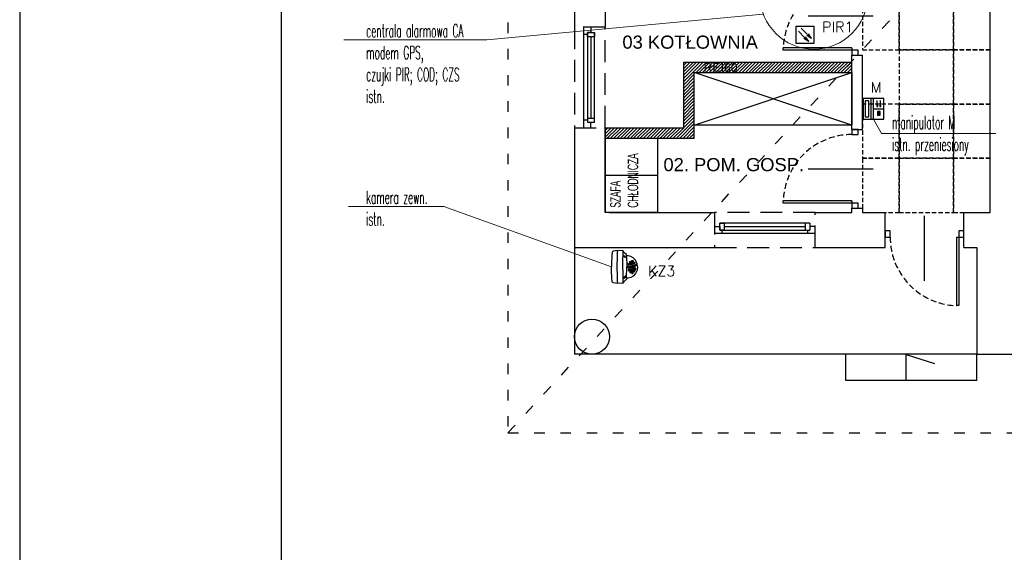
# Model space of a CAD drawing. Header units: millimetres. Extents: x 19325 to 32410, y -4876 to 2807.
# Tile 61 of 72: x 23793 to 24918, y -3525 to -2916. Entities that reach past the tile are written whole.
import ezdxf
from ezdxf import colors
from ezdxf.entities.mleader import LeaderData, LeaderLine
from ezdxf.enums import TextEntityAlignment as Align
from ezdxf.math import Vec2, Vec3

# ---------------------------------------------------------------- set-up
doc = ezdxf.new("R2010")
doc.units = ezdxf.units.MM
for name, pattern in [('ACAD_ISO03W100', [30, 12, -18]), ('DASHED', [0.75, 0.5, -0.25]), ('HIDDEN', [0.375, 0.25, -0.125])]:
    doc.linetypes.add(name, pattern=pattern)
for name, color, linetype, lineweight in [('.WK_WODA_OPIS', 7, 'Continuous', 13), ('2E_POZ', 40, 'Continuous', 30), ('2E_URZADZENIE', 40, 'Continuous', 30), ('Avizio_CCTV', 1, 'Continuous', 30), ('e', 1, 'Continuous', 40), ('opisy 1', 4, 'Continuous', 13)]:
    doc.layers.add(name, color=color, linetype=linetype, lineweight=lineweight)
for name, color, linetype in [('A_drzwi', 3, 'Continuous'), ('A_hatch', 8, 'Continuous'), ('A_meble', 6, 'Continuous'), ('A_okno', 3, 'Continuous'), ('A_opis pom', 1, 'Continuous'), ('A_opis stolarki', 3, 'Continuous'), ('A_OPIS_PPOŻ', 1, 'Continuous'), ('A_SC_MUROWANA_DZIAŁOWA', 42, 'Continuous'), ('A_schody', 3, 'Continuous'), ('A_scianazew', 42, 'Continuous'), ('a_sciany nowe', 2, 'Continuous'), ('A_SUFITY', 2, 'Continuous')]:
    doc.layers.add(name, color=color, linetype=linetype)
doc.styles.add('dar-styl', font='arial.ttf')
doc.styles.add('PITSIMP8', font='pitsimp8')
doc.styles.add('SIMPLEX', font='simplex.shx')
doc.styles.get("Standard").update_dxf_attribs({"font": 'arial.ttf'})
doc.styles.add('WYMIARY', font='romans.shx', dxfattribs={"width": 0.7})

# ---------------------------------------------------------------- blocks, each defined once
blk = doc.blocks.new('AAT_KOPUŁA')
at = {"color": 1}
for points in [[(-8.22, -11.04), (-9, -10.93), (-9.78, -9.91), (-10.75, -9.07), (-11.75, -8.52), (-11.93, -4.64), (-11.53, -1.23), (-10.72, -0.54), (-8.02, -0.23), (-2.86, 0), (-0.04, 0)], [(8.18, -11.04), (8.95, -10.93), (9.73, -9.91), (10.71, -9.07), (11.71, -8.52), (11.89, -4.64), (11.49, -1.23), (10.67, -0.54), (7.97, -0.23), (2.82, 0), (0, 0)], [(-11.93, -4.64), (-10.42, -4.44), (-6.36, -4.33), (0.12, -4.2), (7.54, -4.33), (10.62, -4.41), (11.89, -4.64)], [(-11.75, -8.52), (-6.7, -8.53), (2.62, -8.43), (11.71, -8.52)], [(-0.05, -18.85), (-2.38, -18.67), (-4.9, -17.44), (-6.62, -15.88), (-7.66, -14.01), (-8.14, -12.14), (-8.22, -11.04), (-0.04, -11.24)], [(0.01, -18.85), (2.34, -18.67), (4.85, -17.44), (6.58, -15.88), (7.62, -14.01), (8.1, -12.14), (8.18, -11.04), (0, -11.24)]]:
    blk.add_lwpolyline(points, dxfattribs=at)
for points in [[(-8.01, -9.54), (-7.57, -9.95), (-7.16, -10.2), (-6.8, -10.17), (-6.79, -9.93), (-7.09, -9.56), (-7.5, -9.29), (-7.95, -9.14), (-8.14, -9.15), (-8.19, -9.28), (-8.1, -9.44)], [(-3.18, -13.85), (-3.41, -13.5), (-3.71, -13.36), (-4.14, -13.45), (-4.29, -13.85), (-4.15, -14.27), (-3.88, -14.44), (-3.44, -14.44), (-3.2, -14.23), (-3.15, -14.01)], [(-1.64, -12.74), (-1.87, -12.4), (-2.18, -12.26), (-2.6, -12.35), (-2.75, -12.75), (-2.61, -13.17), (-2.34, -13.34), (-1.9, -13.34), (-1.66, -13.13), (-1.61, -12.9)], [(-1.35, -14.22), (-1.58, -13.87), (-1.88, -13.73), (-2.31, -13.82), (-2.46, -14.23), (-2.32, -14.64), (-2.05, -14.81), (-1.61, -14.81), (-1.37, -14.6), (-1.32, -14.38)], [(-0.16, -11.79), (-0.44, -11.92), (-0.66, -12.24), (-0.73, -12.53), (-0.65, -12.92), (-0.47, -13.15), (-0.12, -13.25), (0.27, -13.11), (0.47, -12.65), (0.44, -12.25), (0.26, -12.02), (0.06, -11.81)], [(-0.12, -13.41), (-0.49, -13.53), (-0.61, -13.76), (-0.68, -14.17), (-0.52, -14.45), (-0.26, -14.55), (0.18, -14.53), (0.42, -14.2), (0.47, -13.96), (0.29, -13.62), (0.11, -13.48)], [(1.24, -14.22), (1.47, -13.87), (1.78, -13.73), (2.2, -13.82), (2.36, -14.23), (2.22, -14.64), (1.94, -14.81), (1.5, -14.81), (1.26, -14.6), (1.22, -14.38)], [(1.53, -12.74), (1.76, -12.4), (2.07, -12.26), (2.49, -12.35), (2.65, -12.75), (2.51, -13.17), (2.23, -13.34), (1.79, -13.34), (1.55, -13.13), (1.51, -12.9)], [(3.07, -13.85), (3.3, -13.5), (3.61, -13.36), (4.03, -13.45), (4.19, -13.85), (4.05, -14.27), (3.77, -14.44), (3.33, -14.44), (3.09, -14.23), (3.05, -14.01)], [(7.96, -9.54), (7.52, -9.95), (7.12, -10.2), (6.76, -10.17), (6.75, -9.93), (7.04, -9.56), (7.46, -9.29), (7.9, -9.14), (8.09, -9.15), (8.15, -9.28), (8.06, -9.44)], [(-3.78, -15.29), (-3.95, -14.93), (-4.25, -14.79), (-4.68, -14.88), (-4.81, -15.22), (-4.69, -15.53), (-4.45, -15.72), (-4.04, -15.72), (-3.87, -15.61), (-3.77, -15.41)], [(-2.45, -16.49), (-2.62, -16.14), (-2.92, -16), (-3.35, -16.09), (-3.48, -16.42), (-3.36, -16.74), (-3.12, -16.92), (-2.71, -16.93), (-2.54, -16.81), (-2.44, -16.61)], [(-2.37, -15.16), (-2.53, -14.81), (-2.84, -14.67), (-3.26, -14.76), (-3.39, -15.09), (-3.27, -15.41), (-3.03, -15.59), (-2.63, -15.6), (-2.46, -15.48), (-2.36, -15.28)], [(-1.34, -17.2), (-1.62, -17.14), (-2.01, -17.17), (-2.14, -17.32), (-2.03, -17.5), (-1.68, -17.65), (-1.27, -17.71), (-0.93, -17.63), (-0.89, -17.47), (-1.06, -17.33)], [(-0.12, -15.1), (-0.81, -15.21), (-1.32, -15.6), (-1.56, -15.96), (-1.58, -16.45), (-1.21, -16.85), (-0.57, -17.09), (-0.08, -17.13), (0.56, -17.04), (1.21, -16.62), (1.45, -16.19), (1.38, -15.8), (0.93, -15.33), (0.26, -15.14)], [(0, -15.66), (-0.48, -15.71), (-0.87, -15.94), (-0.92, -16.2), (-0.86, -16.5), (-0.56, -16.69), (-0.14, -16.73), (0.46, -16.65), (0.79, -16.37), (0.81, -15.97), (0.42, -15.7)], [(1.24, -17.2), (1.51, -17.14), (1.91, -17.17), (2.04, -17.32), (1.92, -17.5), (1.57, -17.65), (1.16, -17.71), (0.83, -17.63), (0.79, -17.47), (0.95, -17.33)], [(2.26, -15.16), (2.43, -14.81), (2.73, -14.67), (3.16, -14.76), (3.29, -15.09), (3.17, -15.41), (2.93, -15.59), (2.52, -15.6), (2.35, -15.48), (2.25, -15.28)], [(2.34, -16.49), (2.51, -16.14), (2.82, -16), (3.24, -16.09), (3.37, -16.42), (3.25, -16.74), (3.01, -16.92), (2.61, -16.93), (2.43, -16.81), (2.33, -16.61)], [(3.67, -15.29), (3.84, -14.93), (4.15, -14.79), (4.57, -14.88), (4.7, -15.22), (4.58, -15.53), (4.34, -15.72), (3.94, -15.72), (3.77, -15.61), (3.67, -15.41)]]:
    blk.add_lwpolyline(points, close=True, dxfattribs=at)
blk = doc.blocks.new('2DEL_150')
for p, q in [((-0.94, 0.52), (-0.05, -0.36)), ((-0.52, 0.94), (0.36, 0.05)), ((0.95, -0.54), (0.51, 0.15)), ((0.54, -0.95), (-0.15, -0.51)), ((0.54, -0.95), (0.09, -0.27)), ((0.95, -0.54), (0.27, -0.09))]:
    blk.add_line(p, q)
blk.add_lwpolyline([(-1.25, 1.25), (1.25, 1.25), (1.25, -1.25), (-1.25, -1.25)], close=True)
for points in [[(0.27, -0.09), (0.51, 0.15), (0.95, -0.54)], [(-0.15, -0.51), (0.09, -0.27), (0.54, -0.95)]]:
    blk.add_solid(points)
at = {"linetype": 'ByBlock', "style": 'PITSIMP8', "flags": 9}
for tag, p in [('SPANNUNG/FREQUENZ', (0.52, 0.65)), ('VOLUMENSTROM', (0.52, 0.81)), ('BEZEICHNUNG', (0.52, 0.95)), ('RAUM/GRUPPE', (0.52, 0.93)), ('DRUCK/-STUFE', (0.52, 0.79)), ('POS.NR.G-LV', (0.52, 0.91)), ('ANSCHLUSS', (0.52, 0.77)), ('TEMPERATUR', (0.52, 0.71)), ('DREHZAHL', (0.52, 0.69)), ('SCHUTZART', (0.52, 0.67)), ('FABRIKAT', (0.52, 0.89)), ('KENNUNG', (0.52, 0.85)), ('LEISTUNG', (0.52, 0.83)), ('GROESSE', (0.52, 0.75)), ('GEWICHT', (0.52, 0.63)), ('TYP', (0.52, 0.87)), ('DN', (0.52, 0.73)), ('FREI', (0.52, 0.61)), ('FREI', (0.52, 0.59)), ('FREI', (0.52, 0.57))]:
    blk.add_attdef(tag, text='', height=0.01, dxfattribs=at).set_placement(p, align=Align.MIDDLE)
blk = doc.blocks.new('*U41')
at = {"color": 0}
for p, q in [((0, -91.5), (-88, -91.5)), ((-88, -94.5), (-88, -91.5)), ((0, -94.5), (-88, -94.5)), ((0, -91.5), (0, -94.5))]:
    blk.add_line(p, q, dxfattribs=at)
for points in [[(8, -6.5), (8, 0), (0, 0), (0, -6.5)], [(8, -101), (8, -94.5), (0, -94.5), (0, -101)]]:
    blk.add_lwpolyline(points, close=True, dxfattribs=at)
at = {"color": 0, "linetype": 'DASHED', "ltscale": 15}
blk.add_arc((0, -94.5), 88, 90, 178.0464, dxfattribs=at)
at = {"layer": 'A_opis stolarki'}
blk.add_line((-56.1, -50.5), (27.5, -50.5), dxfattribs=at)
at = {"layer": 'A_opis stolarki', "ltscale": 0.5, "style": 'dar-styl'}
blk.add_attdef('ODPORNOŚĆ_OGNIOWA', text='', height=15, rotation=90, dxfattribs=at).set_placement((-55.9, -50.5), align=Align.TOP_CENTER)
blk.add_attdef('SYMBOL_DRZWI1', text='', height=14, dxfattribs=at).set_placement((-16.8, -50.5), align=Align.BOTTOM_CENTER)
blk.add_attdef('SYMBOL_DRZWI2', text='', height=14, dxfattribs=at).set_placement((-16.8, -53.5), align=Align.TOP_CENTER)
blk = doc.blocks.new('*U42')
at = {"color": 0}
for p, q in [((0, -91.5), (-88, -91.5)), ((-88, -94.5), (-88, -91.5)), ((0, -94.5), (-88, -94.5)), ((0, -91.5), (0, -94.5))]:
    blk.add_line(p, q, dxfattribs=at)
for points in [[(8, -6.5), (8, 0), (0, 0), (0, -6.5)], [(8, -101), (8, -94.5), (0, -94.5), (0, -101)]]:
    blk.add_lwpolyline(points, close=True, dxfattribs=at)
at = {"color": 0, "linetype": 'DASHED', "ltscale": 15}
blk.add_arc((0, -94.5), 88, 90, 178.0464, dxfattribs=at)
at = {"layer": 'A_opis stolarki'}
blk.add_line((-56.1, -50.5), (27.5, -50.5), dxfattribs=at)
at = {"layer": 'A_opis stolarki', "ltscale": 0.5, "style": 'dar-styl'}
blk.add_attdef('ODPORNOŚĆ_OGNIOWA', text='', height=15, rotation=90, dxfattribs=at).set_placement((-55.9, -50.5), align=Align.TOP_CENTER)
blk.add_attdef('SYMBOL_DRZWI1', text='', height=14, dxfattribs=at).set_placement((-16.8, -50.5), align=Align.BOTTOM_CENTER)
blk.add_attdef('SYMBOL_DRZWI2', text='', height=14, dxfattribs=at).set_placement((-16.8, -53.5), align=Align.TOP_CENTER)
blk = doc.blocks.new('_None')
blk = doc.blocks.new('*U7')
for p, q in [((0, -91.5), (-88, -91.5)), ((-88, -94.5), (-88, -91.5)), ((0, -94.5), (-88, -94.5)), ((0, -91.5), (0, -94.5))]:
    blk.add_line(p, q)
for points in [[(8, -6.5), (8, 0), (0, 0), (0, -6.5)], [(8, -101), (8, -94.5), (0, -94.5), (0, -101)]]:
    blk.add_lwpolyline(points, close=True)
at = {"linetype": 'DASHED', "ltscale": 15}
blk.add_arc((0, -94.5), 88, 90, 178.0464, dxfattribs=at)
at = {"layer": 'A_opis stolarki'}
blk.add_line((-56.1, -50.5), (27.5, -50.5), dxfattribs=at)
at = {"layer": 'A_opis stolarki', "ltscale": 0.5, "style": 'dar-styl'}
blk.add_attdef('ODPORNOŚĆ_OGNIOWA', text='', height=15, rotation=94.0633, dxfattribs=at).set_placement((-95.9, -56.3), align=Align.TOP_CENTER)
blk.add_attdef('SYMBOL_DRZWI1', text='', height=14, dxfattribs=at).set_placement((-16.8, -50.5), align=Align.BOTTOM_CENTER)
blk.add_attdef('SYMBOL_DRZWI2', text='', height=14, dxfattribs=at).set_placement((-16.8, -53.5), align=Align.TOP_CENTER)
blk = doc.blocks.new('2DEL1023')
for p, q in [((-0.5, 1), (-0.5, 0)), ((0.5, 1), (-0.5, 1)), ((0.5, 0), (0.5, 1)), ((-0.5, 0.618), (0.5, 0.618)), ((-0.5, 0.5), (0.5, 0.5)), ((-0.384, 0.911), (-0.384, 0.72)), ((0.386, 0.911), (-0.384, 0.911)), ((-0.384, 0.72), (0.386, 0.72)), ((0, 0.5), (0, 0)), ((0.386, 0.72), (0.386, 0.911)), ((-0.5, 0), (0.5, 0)), ((-0.259, 0.304), (-0.311, 0.304)), ((-0.311, 0.304), (-0.311, 0.253)), ((-0.311, 0.253), (-0.259, 0.253)), ((-0.259, 0.238), (-0.311, 0.238)), ((-0.311, 0.238), (-0.311, 0.187)), ((-0.311, 0.187), (-0.259, 0.187)), ((-0.259, 0.253), (-0.259, 0.304)), ((-0.259, 0.187), (-0.259, 0.238)), ((-0.193, 0.304), (-0.245, 0.304)), ((-0.245, 0.304), (-0.245, 0.253)), ((-0.245, 0.253), (-0.193, 0.253)), ((-0.193, 0.238), (-0.245, 0.238)), ((-0.245, 0.238), (-0.245, 0.187)), ((-0.245, 0.187), (-0.193, 0.187)), ((-0.193, 0.253), (-0.193, 0.304)), ((-0.193, 0.187), (-0.193, 0.238)), ((-0.128, 0.304), (-0.179, 0.304)), ((-0.179, 0.304), (-0.179, 0.253)), ((-0.179, 0.253), (-0.128, 0.253)), ((-0.128, 0.238), (-0.179, 0.238)), ((-0.179, 0.238), (-0.179, 0.187)), ((-0.179, 0.187), (-0.128, 0.187)), ((-0.128, 0.253), (-0.128, 0.304)), ((-0.128, 0.187), (-0.128, 0.238)), ((0.169, 0.348), (0.117, 0.348)), ((0.117, 0.348), (0.117, 0.296)), ((0.117, 0.296), (0.169, 0.296)), ((0.169, 0.194), (0.117, 0.194)), ((0.117, 0.194), (0.117, 0.143)), ((0.117, 0.143), (0.169, 0.143)), ((0.169, 0.296), (0.169, 0.348)), ((0.169, 0.322), (0.395, 0.322)), ((0.169, 0.143), (0.169, 0.194)), ((0.169, 0.168), (0.395, 0.168))]:
    blk.add_line(p, q)
at = {"linetype": 'ByBlock', "style": 'PITSIMP8', "flags": 9}
for tag, p in [('SPANNUNG/FREQUENZ', (2.758, 1.953)), ('VOLUMENSTROM', (2.758, 2.113)), ('DRUCK/-STUFE', (2.758, 2.093)), ('BEZEICHNUNG', (2.758, 2.253)), ('RAUM/GRUPPE', (2.758, 2.233)), ('TEMPERATUR', (2.758, 2.013)), ('POS.NR.G-LV', (2.758, 2.213)), ('ANSCHLUSS', (2.758, 2.073)), ('SCHUTZART', (2.758, 1.973)), ('DREHZAHL', (2.758, 1.993)), ('KENNUNG', (2.758, 2.153)), ('LEISTUNG', (2.758, 2.133)), ('FABRIKAT', (2.758, 2.193)), ('GROESSE', (2.758, 2.053)), ('GEWICHT', (2.758, 1.933)), ('FREI', (2.758, 1.913)), ('FREI', (2.758, 1.893)), ('TYP', (2.758, 2.173)), ('DN', (2.758, 2.033)), ('FREI', (2.758, 1.873))]:
    blk.add_attdef(tag, text='', height=0.01, dxfattribs=at).set_placement(p, align=Align.MIDDLE)

msp = doc.modelspace()

# ---------------------------------------------------------------- hatches: boundary and pattern name
at = {"layer": 'A_hatch'}
h = msp.add_hatch(dxfattribs=at)
h.set_pattern_fill('COMMON_BRICK', color=256)
h.set_pattern_definition([(45, (131199.3082, 2678.9846), (-1.88090404, 1.88090404), [])])
h.paths.add_polyline_path([(24462, -3051.2), (24462, -3039.2), (24552, -3039.2), (24552, -2964.2), (24744, -2964.2), (24744, -2976.2), (24564, -2976.2), (24564, -3051.2)])
h.paths.add_polyline_path([(24695, -2303.2), (24695, -2540.2), (24744, -2540.2), (24744, -2603.2), (24756, -2603.2), (24756, -2540.2), (24771, -2540.2), (24771, -2528.2), (24707, -2528.2), (24707, -2406.2), (24707, -2406.2), (24707, -2303.2)])
h.paths.add_polyline_path([(24627, -2278.2), (24627, -2303.2), (24717, -2303.2), (24717, -2278.2)])
h.paths.add_polyline_path([(24871, -2540.2), (24871, -2528.2), (24907, -2528.2), (24907, -2540.2)])

# ---------------------------------------------------------------- linework, layer by layer
for points in [[(23793, -4134.6), (27991.3, -4134.6), (27991.3, -1164.6), (23793, -1164.6)], [(24091.8, -4064.6), (27921.3, -4064.6), (27921.3, -1234.6), (24091.8, -1234.6)]]:
    msp.add_lwpolyline(points, close=True)
at = {"linetype": 'DASHED', "ltscale": 50}
for points in [[(24462, -2924.2), (24427, -2924.2), (24427, -3039.2), (24462, -3039.2)], [(24587, -3136.2), (24587, -3176.2), (24702, -3176.2), (24702, -3136.2)]]:
    msp.add_lwpolyline(points, close=True, dxfattribs=at)
at = {"layer": 'A_meble'}
for p, q in [((24564, -3036.2), (24744, -2976.2)), ((24744, -3036.2), (24564, -2976.2)), ((24522, -3093.7), (24462, -3093.7))]:
    msp.add_line(p, q, dxfattribs=at)
for points in [[(24564, -2976.2), (24744, -2976.2), (24744, -3036.2), (24564, -3036.2)], [(24462, -3136.2), (24462, -3051.2), (24522, -3051.2), (24522, -3136.2)]]:
    msp.add_lwpolyline(points, close=True, dxfattribs=at)
at = {"layer": 'A_okno'}
for p, q in [((24437.9, -2932.7, 0), (24437.9, -2924.2, 0)), ((24445.9, -2924.2, 0), (24445.9, -2930.2, 0)), ((24441.9, -2932.7, 0), (24437.9, -2932.7, 0)), ((24437.9, -2981.7, 0), (24437.9, -2932.7, 0)), ((24441.9, -2930.2, 0), (24449.9, -2930.2, 0)), ((24441.9, -2935.2, 0), (24441.9, -2930.2, 0)), ((24445.9, -2930.2, 0), (24441.9, -2930.2, 0)), ((24441.9, -2930.2, 0), (24441.9, -2981.7, 0)), ((24445.4, -2935.2, 0), (24441.9, -2935.2, 0)), ((24449.9, -2935.2, 0), (24441.9, -2935.2, 0)), ((24445.9, -2935.2, 0), (24445.9, -2981.7, 0)), ((24449.9, -2935.2, 0), (24446.4, -2935.2, 0)), ((24449.9, -2981.7, 0), (24449.9, -2930.2, 0)), ((24449.9, -2930.2, 0), (24449.9, -2935.2, 0)), ((24437.9, -3039.2, 0), (24437.9, -2981.7, 0)), ((24441.9, -2981.7, 0), (24441.9, -3033.2, 0)), ((24445.9, -2981.7, 0), (24445.9, -3028.2, 0)), ((24449.9, -3033.2, 0), (24449.9, -2981.7, 0)), ((24441.9, -3030.7, 0), (24437.9, -3030.7, 0)), ((24441.9, -3028.2, 0), (24449.9, -3028.2, 0)), ((24449.9, -3033.2, 0), (24441.9, -3033.2, 0)), ((24445.9, -3039.2, 0), (24445.9, -3033.2, 0)), ((24644.5, -3148.2, 0), (24593, -3148.2, 0)), ((24593, -3156.2, 0), (24593, -3148.2, 0)), ((24593, -3148.2, 0), (24598, -3148.2, 0)), ((24598, -3148.2, 0), (24598, -3151.7, 0)), ((24598, -3148.2, 0), (24598, -3156.2, 0)), ((24696, -3148.2, 0), (24644.5, -3148.2, 0)), ((24691, -3156.2, 0), (24691, -3148.2, 0)), ((24696, -3148.2, 0), (24696, -3156.2, 0)), ((24587, -3152.2, 0), (24593, -3152.2, 0)), ((24595.5, -3160.2, 0), (24587, -3160.2, 0)), ((24593, -3152.2, 0), (24593, -3156.2, 0)), ((24598, -3156.2, 0), (24593, -3156.2, 0)), ((24593, -3156.2, 0), (24644.5, -3156.2, 0)), ((24595.5, -3156.2, 0), (24595.5, -3160.2, 0)), ((24644.5, -3160.2, 0), (24595.5, -3160.2, 0)), ((24598, -3152.2, 0), (24644.5, -3152.2, 0)), ((24598, -3152.7, 0), (24598, -3156.2, 0)), ((24644.5, -3152.2, 0), (24691, -3152.2, 0)), ((24644.5, -3156.2, 0), (24696, -3156.2, 0)), ((24702, -3160.2, 0), (24644.5, -3160.2, 0)), ((24693.5, -3156.2, 0), (24693.5, -3160.2, 0)), ((24702, -3152.2, 0), (24696, -3152.2, 0))]:
    msp.add_line(p, q, dxfattribs=at)
at = {"layer": 'A_SC_MUROWANA_DZIAŁOWA', "linetype": 'ACAD_ISO03W100'}
msp.add_line((24351, -3388.1), (24902, -2792.3), dxfattribs=at)
msp.add_lwpolyline([(24351, -3388.1), (25498.3, -3388.1), (25498.3, -1569), (24351, -1569)], close=True, dxfattribs=at)
at = {"layer": 'A_SC_MUROWANA_DZIAŁOWA'}
for points in [[(24902, -2976.2), (24902, -2877.2)], [(24744, -3041.2), (24744, -2956.2)], [(24744, -2956.2), (24756, -2956.2)], [(24756, -2988.2), (24756, -2956.2)], [(24902, -3136.2), (24902, -2976.2)], [(24756, -3041.2), (24756, -2988.2)]]:
    msp.add_lwpolyline(points, dxfattribs=at)
at = {"layer": 'A_schody'}
for p, q in [((24427, -3176.2), (24427, -3298.2)), ((24887, -3298.2), (24427, -3298.2)), ((24737, -3328.2), (24737, -3298.2)), ((24806.2, -3328.1), (24806, -3298.4)), ((24806, -3298.4), (24838.4, -3308.9)), ((24887, -3328.2), (24887, -3298.2)), ((24887, -3328.2), (24737, -3328.2))]:
    msp.add_line(p, q, dxfattribs=at)
at = {"layer": 'A_scianazew'}
for p, q in [((24427, -2754.2), (24427, -2924.2)), ((24427, -3039.2), (24427, -3176.2)), ((24744, -3041.2), (24756, -3041.2)), ((24467, -3136.2), (24462, -3136.2)), ((24702, -3136.2), (24744, -3136.2)), ((24744, -3136.2), (24744, -3131.2)), ((24744, -3131.2), (24756, -3131.2)), ((24756, -3131.2), (24756, -3136.2)), ((24427, -3176.2), (24427, -3176.2)), ((24427, -3176.2), (24587, -3176.2))]:
    msp.add_line(p, q, dxfattribs=at)
for points in [[(24462, -2848.2), (24462, -2924.2)], [(24462, -3039.2), (24462, -3136.2)], [(24467, -3136.2), (24587, -3136.2)], [(24756, -3136.2), (24782, -3136.2)], [(24782, -3176.2), (24782, -3136.2)], [(24872, -3136.2), (24902, -3136.2)], [(24872, -3176.2), (24872, -3136.2)], [(24702, -3176.2), (24782, -3176.2)], [(24872, -3176.2), (24887, -3176.2), (24887, -3298.2), (25098, -3298.2)]]:
    msp.add_lwpolyline(points, dxfattribs=at)
msp.add_circle((24447, -3278.2), 20, dxfattribs=at)
at = {"layer": 'a_sciany nowe'}
for p, q in [((24744, -2976.2), (24744, -2964.2)), ((24462, -3051.2), (24462, -3039.2))]:
    msp.add_line(p, q, dxfattribs=at)
for points in [[(24462, -3039.2), (24552, -3039.2), (24552, -2964.2), (24744, -2964.2)], [(24462, -3051.2), (24564, -3051.2), (24564, -2976.2), (24744, -2976.2)]]:
    msp.add_lwpolyline(points, dxfattribs=at)
at = {"layer": 'A_SUFITY', "color": 3, "linetype": 'HIDDEN', "ltscale": 20}
for points in [[(24756, -2950.2), (24798, -2950.2), (24798, -2888.2), (24756, -2888.2)], [(24798, -2950.2), (24860, -2950.2), (24860, -2888.2), (24798, -2888.2)], [(24860, -2950.2), (24902, -2950.2), (24902, -2888.2), (24860, -2888.2)], [(24798, -3012.2), (24860, -3012.2), (24860, -2950.2), (24798, -2950.2)], [(24860, -3012.2), (24902, -3012.2), (24902, -2950.2), (24860, -2950.2)]]:
    msp.add_lwpolyline(points, close=True, dxfattribs=at)

# ---------------------------------------------------------------- block references
at = {"layer": '2E_POZ', "xscale": 8, "yscale": 8, "zscale": 8}
msp.add_blockref('2DEL_150', (24690.4, -2933), dxfattribs=at)
at = {"layer": '2E_URZADZENIE', "xscale": 23.75, "yscale": 23.75, "zscale": 23.75, "rotation": 90}
msp.add_blockref('2DEL1023', (24780.7, -3017.6, 1), dxfattribs=at)
at = {"layer": 'A_drzwi', "xscale": 0.8910781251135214, "yscale": 0.8910781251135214, "zscale": 0.8910781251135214}
for name, p in [('*U42', (24744, -2866.2)), ('*U41', (24744, -3041.2))]:
    msp.add_blockref(name, p, dxfattribs=at)
at = {"layer": 'A_drzwi', "xscale": 0.8910891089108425, "yscale": 0.8910891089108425, "zscale": 0.8910891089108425, "rotation": 89.99999999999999}
msp.add_blockref('*U7', (24782, -3164.3), dxfattribs=at)
at = {"layer": 'Avizio_CCTV', "xscale": 1.575, "yscale": 1.575, "zscale": 1.575, "rotation": 90}
msp.add_blockref('AAT_KOPUŁA', (24469.2, -3198.4, 0), dxfattribs=at)

# ---------------------------------------------------------------- texts
at = {"layer": 'A_opis pom'}
for s, p in [('03 KOTŁOWNIA', (24481.8, -2948.8)), ('02. POM. GOSP.', (24528.7, -3088.9))]:
    msp.add_text(s, height=15, dxfattribs=at).set_placement(p)
at = {"layer": 'e', "style": 'SIMPLEX'}
for s, height, p in [('PIR1', 11.97, (24710.1, -2930, 1)), ('M', 12, (24765.6, -2998.9, 1)), ('KZ3', 11.97, (24511, -3209, 1))]:
    msp.add_text(s, height=height, dxfattribs=at).set_placement(p)
at = {"layer": 'opisy 1', "insert": (24500, -3130.8), "char_height": 12, "width": 175.691, "attachment_point": 7, "rotation": 90}
msp.add_mtext('{\\W0.6;\\T0.95;SZAFA\\PCHŁODNICZA}', dxfattribs=at)

# ---------------------------------------------------------------- next in the draw order: leaders
at = {"layer": '.WK_WODA_OPIS'}
ml = msp.add_multileader_mtext('Standard', dxfattribs=at)
ml.set_content('{\\W0.5;istn. GPD \\Pszafka wisząca 19", 6U\\Pdla kamer CCTV\\Pw budynku}', color=256, style='WYMIARY')
ml.set_leader_properties(linetype='ByLayer', lineweight=-1)
ml.set_arrow_properties(name='NONE')
ml.build(insert=Vec2(0, 0))
ml.multileader.update_dxf_attribs({"text_left_attachment_type": 6, "text_right_attachment_type": 6, "text_top_attachment_type": 0, "text_bottom_attachment_type": 0, "dogleg_length": 86.4, "arrow_head_size": 5})
ctx = ml.context
ctx.base_point, ctx.char_height, ctx.arrow_head_size, ctx.landing_gap_size, ctx.plane_origin = Vec3(24181.1, -2737.7, 3941.3), 15, 5, 1.25, Vec3(-852155.6, 6519822.4, 3941.3)
ctx.left_attachment, ctx.right_attachment = 6, 6
notes = []
notes.append((ctx, [(0, (1, 1, 0), (24331.1, -2737.7, 3941.3), (-1, 0), 10.8, [(0, [(24463.3, -2857.2, 3941.3)], 256, [])])]))
ctx.mtext.insert, ctx.mtext.line_spacing_style = Vec3(24182.3, -2717.7, 3941.3), 2
ctx.mtext.has_bg_fill, ctx.mtext.bg_color, ctx.mtext.bg_scale_factor, ctx.mtext.bg_transparency, ctx.mtext.use_window_bg_color = 1, -1027028792, 1.5, 0, 1
ml = msp.add_multileader_mtext('Standard', dxfattribs=at)
ml.set_content('{\\W0.5;manipulator M \\Pistn. przeniesiony}', color=256, style='WYMIARY')
ml.set_leader_properties(linetype='ByLayer', lineweight=-1)
ml.set_arrow_properties(name='NONE')
ml.build(insert=Vec2(0, 0))
ml.multileader.update_dxf_attribs({"text_left_attachment_type": 6, "text_right_attachment_type": 6, "text_top_attachment_type": 0, "text_bottom_attachment_type": 0, "dogleg_length": 86.4, "arrow_head_size": 5})
ctx = ml.context
ctx.base_point, ctx.char_height, ctx.arrow_head_size, ctx.landing_gap_size, ctx.plane_origin = Vec3(24788.7, -3045.7, 3941.3), 15, 5, 1.25, Vec3(-851518.5, 6519551, 3941.3)
ctx.left_attachment, ctx.right_attachment = 6, 6
notes.append((ctx, [(1, (1, 1, 0), (24777.9, -3045.7, 3941.3), (1, 0), 10.8, [(0, [(24768.9, -3029.5, 3941.3)], 256, [])])]))
ctx.mtext.insert, ctx.mtext.line_spacing_style = Vec3(24789.9, -3025.7, 3941.3), 2
ctx.mtext.has_bg_fill, ctx.mtext.bg_color, ctx.mtext.bg_scale_factor, ctx.mtext.bg_transparency, ctx.mtext.use_window_bg_color = 1, -1027028792, 1.5, 0, 1
ml = msp.add_multileader_mtext('Standard', dxfattribs=at)
ml.set_content('{\\W0.5;kamera zewn. \\Pistn. }', color=256, style='WYMIARY')
ml.set_leader_properties(linetype='ByLayer', lineweight=-1)
ml.set_arrow_properties(name='NONE')
ml.build(insert=Vec2(0, 0))
ml.multileader.update_dxf_attribs({"text_left_attachment_type": 6, "text_right_attachment_type": 6, "text_top_attachment_type": 0, "text_bottom_attachment_type": 0, "dogleg_length": 86.4, "arrow_head_size": 5})
ctx = ml.context
ctx.base_point, ctx.char_height, ctx.arrow_head_size, ctx.landing_gap_size, ctx.plane_origin = Vec3(24187.8, -3129.2, 3941.3), 15, 5, 1.25, Vec3(-852155.6, 6519308.6, 3941.3)
ctx.left_attachment, ctx.right_attachment = 6, 6
notes.append((ctx, [(0, (1, 1, 0), (24277.8, -3129.2, 3941.3), (-1, 0), 10.8, [(0, [(24469.2, -3198.4, 3941.3)], 256, [])])]))
ctx.mtext.insert, ctx.mtext.line_spacing_style = Vec3(24189, -3111.2, 3941.3), 2
ctx.mtext.has_bg_fill, ctx.mtext.bg_color, ctx.mtext.bg_scale_factor, ctx.mtext.bg_transparency, ctx.mtext.use_window_bg_color = 1, -1027028792, 1.5, 0, 1
for ctx, leaders in notes:
    for number, flags, end, landing, length, lines in leaders:
        leader = LeaderData()
        leader.index, (leader.has_last_leader_line, leader.has_dogleg_vector, leader.attachment_direction) = number, flags
        leader.last_leader_point, leader.dogleg_vector, leader.dogleg_length = Vec3(end), Vec3(landing), length
        for number, points, colour, breaks in lines:
            line = LeaderLine()
            line.index, line.vertices, line.color, line.breaks = number, Vec3.list(points), colors.encode_raw_color(colour), breaks
            leader.lines.append(line)
        ctx.leaders.append(leader)

# ---------------------------------------------------------------- next in the draw order: linework, layer by layer
at = {"layer": 'A_SUFITY', "color": 3, "linetype": 'HIDDEN', "ltscale": 20}
for points in [[(24756, -3074.2), (24798, -3074.2), (24798, -3012.2), (24756, -3012.2)], [(24798, -3074.2), (24860, -3074.2), (24860, -3012.2), (24798, -3012.2)], [(24860, -3074.2), (24902, -3074.2), (24902, -3012.2), (24860, -3012.2)], [(24756, -3136.2), (24798, -3136.2), (24798, -3074.2), (24756, -3074.2)], [(24798, -3136.2), (24860, -3136.2), (24860, -3074.2), (24798, -3074.2)], [(24860, -3136.2), (24902, -3136.2), (24902, -3074.2), (24860, -3074.2)]]:
    msp.add_lwpolyline(points, close=True, dxfattribs=at)

# ---------------------------------------------------------------- next in the draw order: leaders
at = {"layer": '.WK_WODA_OPIS'}
ml = msp.add_multileader_mtext('Standard', dxfattribs=at)
ml.set_content('{\\W0.5;centrala alarmowa CA \\Pmodem GPS, \\Pczujki PIR; COD; CZS\\Pistn.}', color=256, style='WYMIARY')
ml.set_leader_properties(linetype='ByLayer', lineweight=-1)
ml.set_arrow_properties(name='NONE')
ml.build(insert=Vec2(0, 0))
ml.multileader.update_dxf_attribs({"text_left_attachment_type": 6, "text_right_attachment_type": 6, "text_top_attachment_type": 0, "text_bottom_attachment_type": 0, "dogleg_length": 86.4, "arrow_head_size": 5})
ctx = ml.context
ctx.base_point, ctx.char_height, ctx.arrow_head_size, ctx.landing_gap_size, ctx.plane_origin = Vec3(24187.7, -2938.8, 3941.3), 15, 5, 1.25, Vec3(-852127.4, 6519633.4, 3941.3)
ctx.left_attachment, ctx.right_attachment = 6, 6
notes = []
notes.append((ctx, [(0, (1, 1, 0), (24326.7, -2938.8, 3941.3), (-1, 0), 10.8, [(0, [(24642.8, -2909.2, 3941.3)], 256, [])])]))
ctx.mtext.insert, ctx.mtext.line_spacing_style = Vec3(24189, -2920.8, 3941.3), 2
ctx.mtext.has_bg_fill, ctx.mtext.bg_color, ctx.mtext.bg_scale_factor, ctx.mtext.bg_transparency, ctx.mtext.use_window_bg_color = 1, -1027028792, 1.5, 0, 1
for ctx, leaders in notes:
    for number, flags, end, landing, length, lines in leaders:
        leader = LeaderData()
        leader.index, (leader.has_last_leader_line, leader.has_dogleg_vector, leader.attachment_direction) = number, flags
        leader.last_leader_point, leader.dogleg_vector, leader.dogleg_length = Vec3(end), Vec3(landing), length
        for number, points, colour, breaks in lines:
            line = LeaderLine()
            line.index, line.vertices, line.color, line.breaks = number, Vec3.list(points), colors.encode_raw_color(colour), breaks
            leader.lines.append(line)
        ctx.leaders.append(leader)

# ---------------------------------------------------------------- next in the draw order: linework, layer by layer
msp.add_circle((24700.6, -2887.9), 61.5, dxfattribs=at)

# ---------------------------------------------------------------- next in the draw order: texts
at = {"layer": 'A_OPIS_PPOŻ', "insert": (24594, -2970.3), "char_height": 10, "width": 66.523, "attachment_point": 5, "style": 'dar-styl'}
msp.add_mtext('REI60', dxfattribs=at)

doc.saveas('drawing.dxf')
